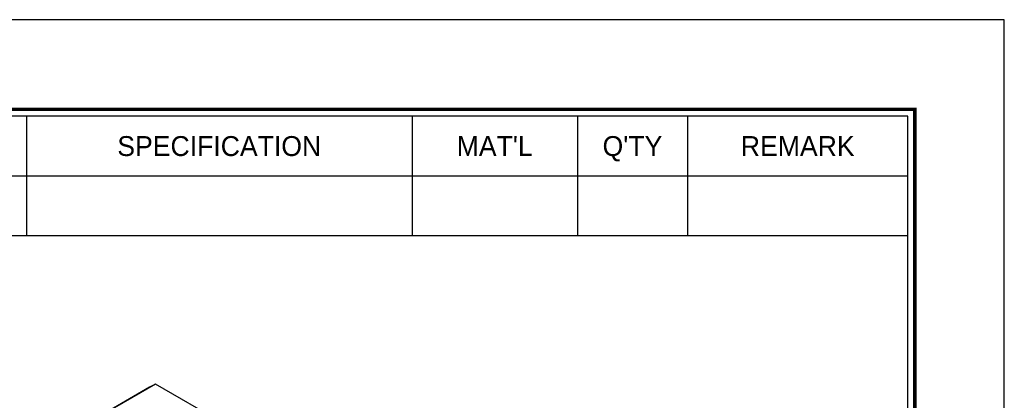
# Model space of a CAD drawing. Header units: millimetres. Extents: x 0 to 877, y 0 to 620.
# Tile 8 of 8: x 666 to 877, y 539 to 620. Entities that reach past the tile are written whole.
import ezdxf
from ezdxf.enums import TextEntityAlignment as Align

# ---------------------------------------------------------------- set-up
doc = ezdxf.new("R2010")
doc.units = ezdxf.units.MM
doc.layers.add('L1', color=7, linetype='CONTINUOUS')
doc.layers.add('OUTLINE', color=7, linetype='CONTINUOUS')

# ---------------------------------------------------------------- blocks, each defined once
blk = doc.blocks.new('표제란')
at = {"layer": 'L1', "color": 0}
for p, q in [((297, 210), (0, 210)), ((297, 0), (297, 210))]:
    blk.add_line(p, q, dxfattribs=at)
at = {"layer": 'L1'}
for p, q in [((226, 203), (226, 194.336)), ((254, 203), (254, 194.336)), ((266, 203), (266, 194.336)), ((274, 203), (274, 194.336)), ((190, 198.668), (290, 198.668)), ((190, 194.336), (290, 194.336))]:
    blk.add_line(p, q, dxfattribs=at)
at = {"layer": 'L1', "const_width": 0.25}
blk.add_lwpolyline([(290.5, 6.5), (290.5, 203.5), (10, 203.5), (10, 6.5)], close=True, dxfattribs=at)
at = {"layer": 'L1'}
blk.add_lwpolyline([(290, 7), (290, 203), (10.5, 203), (10.5, 7)], close=True, dxfattribs=at)
for s, p in [("MAT'L", (260, 200.834)), ("Q'TY", (270, 200.834)), ('SPECIFICATION', (240, 200.834)), ('REMARK', (282, 200.834))]:
    blk.add_text(s, height=1.444, dxfattribs=at).set_placement(p, align=Align.MIDDLE_CENTER)
for tag, p in [('필렛', (179.25, 10.9)), ('모따기', (179.25, 8.3))]:
    blk.add_attdef(tag, text='', height=1.15, dxfattribs=at).set_placement(p, align=Align.MIDDLE_LEFT)
at = {"layer": 'OUTLINE', "ltscale": 0.5}
for tag, p, height in [('TITLE', (237.166, 24.406), 2.5), ('도번', (251.181, 15.642), 2.5), ('SCALE', (253.781, 9.553), 1.2), ('DATE', (277.02, 9.511), 1.2)]:
    blk.add_attdef(tag, p, '', height=height, dxfattribs=at)

msp = doc.modelspace()

# ---------------------------------------------------------------- linework, layer by layer
at = {"layer": 'OUTLINE'}
for p, q in [((693.7802, 541.3949), (681.7594, 534.4554)), ((695.0683, 542.0962), (683.0475, 535.1567)), ((695.0683, 542.0962), (693.7802, 541.3949)), ((780.4849, 492.7862), (695.0683, 542.0962))]:
    msp.add_line(p, q, dxfattribs=at)

# ---------------------------------------------------------------- block references
at = {"layer": 'OUTLINE', "xscale": 2.953012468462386, "yscale": 2.953012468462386, "zscale": 2.953012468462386}
msp.add_blockref('표제란', (0, 0), dxfattribs=at)

doc.saveas('drawing.dxf')
